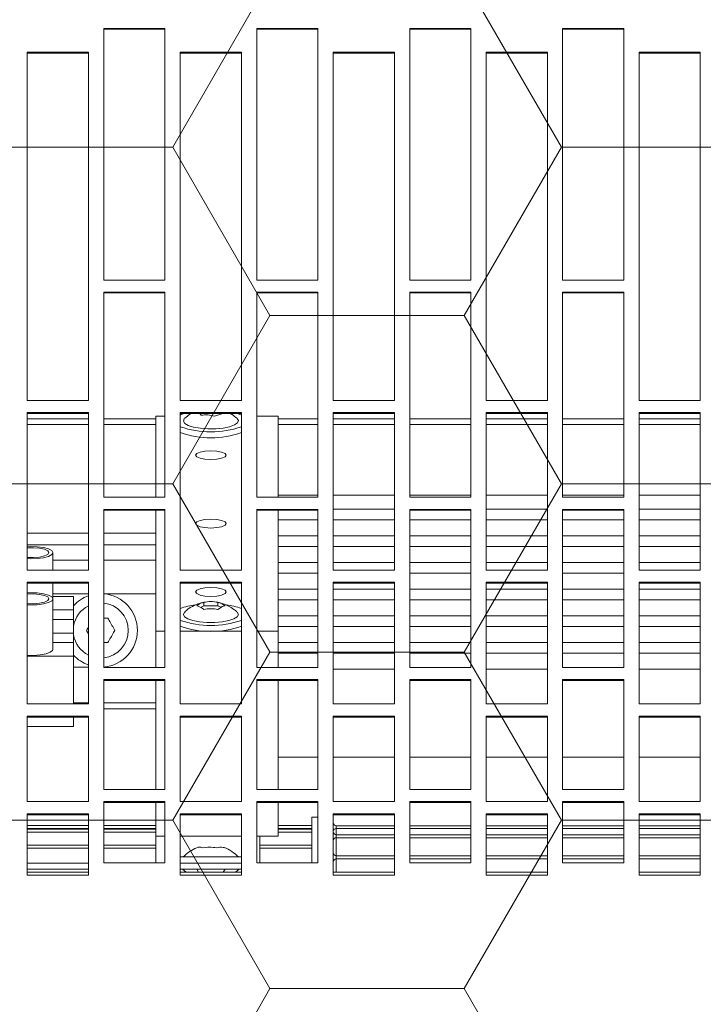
# Model space of a CAD drawing. Header units: millimetres. Extents: x 7483 to 13091, y 8111 to 13871.
# Tile 236 of 256: x 10557 to 10569, y 9269 to 9285. Entities that reach past the tile are written whole.
import ezdxf

# ---------------------------------------------------------------- set-up
doc = ezdxf.new("R2010")
doc.units = ezdxf.units.MM
doc.layers.add('_A_WYCIERACZKA', color=7, linetype='Continuous', lineweight=5, true_color=0xa5a5a5)
doc.layers.add('wymiary', color=7, linetype='Continuous', lineweight=5, true_color=0xb2b2b2)
doc.layers.add('_A_ŚLUSARKA WYPEŁNIENIE', color=7, linetype='Continuous', true_color=0x4c4a44)

# ---------------------------------------------------------------- blocks, each defined once
blk = doc.blocks.new('fgdgdgdfg')
at = {"layer": '_A_ŚLUSARKA WYPEŁNIENIE', "lineweight": 9}
h = blk.add_hatch(dxfattribs=at)
h.set_pattern_fill('HONEY', color=0, angle=180)
h.set_pattern_definition([(180, (56132.2607, -3400.6895), (-4.7625, 2.74963064), [3.175, -6.35]), (60, (56132.2607, -3400.6895), (4.76249999, 2.74963066), [3.175, -6.35]), (120, (56132.2607, -3400.6895), (-1e-08, 5.49926131), [-6.35, 3.175])])
h.paths.add_polyline_path([(5818.229, 11642.933), (5818.229, 11484.933), (6001.229, 11484.933), (6001.229, 11642.933)])
blk = doc.blocks.new('A$C68926FC6')
at = {"color": 7, "linetype": 'Continuous'}
for p, q in [((-373.01, -214.02), (-383.01, -214.02)), ((-383.01, -214.02), (-383.01, -224.03)), ((-373.01, -214.5), (-383.01, -214.5)), ((-373.01, -224.03), (-373.01, -214.02)), ((-348.01, -214.02), (-358.01, -214.02)), ((-358.01, -214.02), (-358.01, -224.03)), ((-348.01, -214.5), (-358.01, -214.5)), ((-348.01, -224.03), (-348.01, -214.02)), ((-323.01, -214.02), (-333.01, -214.02)), ((-333.01, -214.02), (-333.01, -224.03)), ((-323.01, -214.5), (-333.01, -214.5)), ((-323.01, -224.03), (-323.01, -214.02)), ((-298.01, -214.02), (-308.01, -214.02)), ((-308.01, -214.02), (-308.01, -224.03)), ((-298.01, -214.5), (-308.01, -214.5)), ((-308.01, -215), (-298.01, -215)), ((-307.05, -214.5), (-307.63, -215)), ((-305.03, -214.5), (-305.32, -215)), ((-300.99, -214.5), (-300.7, -215)), ((-298.39, -215), (-298.96, -214.5)), ((-298.01, -224.03), (-298.01, -214.02)), ((-273.01, -214.02), (-283.01, -214.02)), ((-283.01, -214.02), (-283.01, -224.03)), ((-273.01, -214.5), (-283.01, -214.5)), ((-283.01, -215), (-273.01, -215)), ((-273.01, -224.03), (-273.01, -214.02)), ((-370.51, -216.03), (-370.51, -226.03)), ((-360.51, -216.03), (-370.51, -216.03)), ((-360.51, -226.03), (-360.51, -216.03)), ((-345.51, -216.03), (-345.51, -226.03)), ((-335.51, -216.03), (-345.51, -216.03)), ((-335.51, -226.03), (-335.51, -216.03)), ((-320.51, -216.03), (-320.51, -226.03)), ((-310.51, -216.03), (-320.51, -216.03)), ((-319.51, -223.5), (-319.51, -216.03)), ((-311.01, -220.41), (-311.01, -216.06)), ((-310.51, -226.03), (-310.51, -216.03)), ((-308.01, -216), (-298.01, -216)), ((-305.3, -217), (-308.01, -217)), ((-298.01, -217), (-305.3, -217)), ((-295.51, -216.03), (-295.51, -226.03)), ((-285.51, -216.03), (-295.51, -216.03)), ((-294.01, -220.41), (-294.01, -216.06)), ((-285.51, -226.03), (-285.51, -216.03)), ((-283.01, -216), (-273.01, -216)), ((-383.01, -217.17), (-373.01, -217.17)), ((-370.51, -217.17), (-360.51, -217.17)), ((-358.01, -217.17), (-348.01, -217.17)), ((-345.51, -217.17), (-335.51, -217.17)), ((-333.01, -217.17), (-323.51, -217.17)), ((-305.3, -218.48), (-305.03, -218.55)), ((-319.51, -218.94), (-311.01, -218.94)), ((-294.01, -218.94), (-285.51, -218.94)), ((-283.01, -218.94), (-273.01, -218.94)), ((-383.01, -220.62), (-373.01, -220.62)), ((-370.51, -220.62), (-360.51, -220.62)), ((-358.01, -220.62), (-348.01, -220.62)), ((-345.51, -220.62), (-335.51, -220.62)), ((-333.01, -220.62), (-323.51, -220.62)), ((-319.51, -221.52), (-314.01, -221.52)), ((-310.51, -220.41), (-314.01, -220.41)), ((-314.01, -225.88), (-314.01, -220.41)), ((-298.01, -220.41), (-308.01, -220.41)), ((-294.01, -220.41), (-295.51, -220.41)), ((-294.01, -225.88), (-294.01, -220.41)), ((-294.01, -221.52), (-285.51, -221.52)), ((-283.01, -221.52), (-273.01, -221.52)), ((-383.01, -222.1), (-373.01, -222.1)), ((-370.51, -222.1), (-360.51, -222.1)), ((-358.01, -222.1), (-348.01, -222.1)), ((-345.51, -222.1), (-335.51, -222.1)), ((-333.01, -222.1), (-323.51, -222.1)), ((-320.51, -223.5), (-319.51, -223.5)), ((-319.51, -222.11), (-314.01, -222.11)), ((-294.01, -222.11), (-285.51, -222.11)), ((-283.01, -222.11), (-273.01, -222.11)), ((-383.01, -223.88), (-373.01, -223.88)), ((-383.01, -224.03), (-373.01, -224.03)), ((-358.01, -223.88), (-348.01, -223.88)), ((-358.01, -224.03), (-348.01, -224.03)), ((-333.01, -223.88), (-323.01, -223.88)), ((-333.01, -224.03), (-323.01, -224.03)), ((-308.01, -223.88), (-298.01, -223.88)), ((-308.01, -224.03), (-298.01, -224.03)), ((-283.01, -223.88), (-273.01, -223.88)), ((-283.01, -224.03), (-273.01, -224.03)), ((-373.01, -226.03), (-383.01, -226.03)), ((-383.01, -226.03), (-383.01, -240)), ((-373.01, -240), (-373.01, -226.03)), ((-370.51, -225.88), (-360.51, -225.88)), ((-370.51, -226.03), (-360.51, -226.03)), ((-348.01, -226.03), (-358.01, -226.03)), ((-358.01, -226.03), (-358.01, -240)), ((-348.01, -240), (-348.01, -226.03)), ((-345.51, -225.88), (-335.51, -225.88)), ((-345.51, -226.03), (-335.51, -226.03)), ((-323.01, -226.03), (-333.01, -226.03)), ((-333.01, -226.03), (-333.01, -240)), ((-323.01, -240), (-323.01, -226.03)), ((-320.51, -225.88), (-310.51, -225.88)), ((-320.51, -226.03), (-310.51, -226.03)), ((-298.01, -226.03), (-308.01, -226.03)), ((-308.01, -226.03), (-308.01, -240)), ((-298.01, -240), (-298.01, -226.03)), ((-295.51, -225.88), (-285.51, -225.88)), ((-295.51, -226.03), (-285.51, -226.03)), ((-273.01, -226.03), (-283.01, -226.03)), ((-283.01, -226.03), (-283.01, -240)), ((-273.01, -240), (-273.01, -226.03)), ((-370.51, -228.03), (-370.51, -245.97)), ((-360.51, -228.03), (-370.51, -228.03)), ((-360.51, -245.97), (-360.51, -228.03)), ((-345.51, -228.03), (-345.51, -245.97)), ((-335.51, -228.03), (-345.51, -228.03)), ((-335.51, -245.97), (-335.51, -228.03)), ((-320.51, -228.03), (-320.51, -245.97)), ((-310.51, -228.03), (-320.51, -228.03)), ((-314.01, -245.82), (-314.01, -228.03)), ((-310.51, -245.97), (-310.51, -228.03)), ((-295.51, -228.03), (-295.51, -245.97)), ((-285.51, -228.03), (-295.51, -228.03)), ((-294.01, -245.82), (-294.01, -228.03)), ((-285.51, -245.97), (-285.51, -228.03)), ((-373.01, -233.31), (-383.01, -233.31)), ((-360.51, -233.31), (-370.51, -233.31)), ((-348.01, -233.31), (-358.01, -233.31)), ((-335.51, -233.31), (-345.51, -233.31)), ((-323.01, -233.31), (-333.01, -233.31)), ((-314.01, -233.31), (-320.51, -233.31)), ((-280.56, -238.31), (-273.01, -238.31)), ((-280.56, -239.85), (-280.56, -238.31)), ((-383.01, -239.85), (-373.01, -239.85)), ((-383.01, -240), (-373.01, -240)), ((-358.01, -239.85), (-348.01, -239.85)), ((-358.01, -240), (-348.01, -240)), ((-333.01, -239.85), (-323.01, -239.85)), ((-333.01, -240), (-323.01, -240)), ((-308.01, -239.85), (-298.01, -239.85)), ((-308.01, -240), (-298.01, -240)), ((-285.51, -241.21), (-294.01, -241.21)), ((-283.01, -239.85), (-273.01, -239.85)), ((-283.01, -240), (-273.01, -240)), ((-373.01, -241.99), (-383.01, -241.99)), ((-383.01, -241.99), (-383.01, -261.87)), ((-373.01, -261.87), (-373.01, -241.99)), ((-348.01, -241.99), (-358.01, -241.99)), ((-358.01, -241.99), (-358.01, -261.87)), ((-348.01, -261.87), (-348.01, -241.99)), ((-323.01, -241.99), (-333.01, -241.99)), ((-333.01, -241.99), (-333.01, -261.87)), ((-323.01, -261.87), (-323.01, -241.99)), ((-298.01, -241.99), (-308.01, -241.99)), ((-308.01, -241.99), (-308.01, -261.87)), ((-298.01, -261.87), (-298.01, -241.99)), ((-285.51, -242.17), (-294.01, -242.17)), ((-273.01, -241.99), (-283.01, -241.99)), ((-283.01, -241.99), (-283.01, -261.87)), ((-280.56, -242.17), (-283.01, -242.17)), ((-280.56, -249.79), (-280.56, -241.99)), ((-273.01, -261.87), (-273.01, -241.99)), ((-370.51, -245.82), (-360.51, -245.82)), ((-370.51, -245.97), (-360.51, -245.97)), ((-345.51, -245.82), (-335.51, -245.82)), ((-345.51, -245.97), (-335.51, -245.97)), ((-320.51, -245.82), (-310.51, -245.82)), ((-320.51, -245.97), (-310.51, -245.97)), ((-295.51, -245.82), (-285.51, -245.82)), ((-295.51, -245.97), (-285.51, -245.97)), ((-373.01, -247.67), (-383.01, -247.67)), ((-348.01, -247.67), (-358.01, -247.67)), ((-323.01, -247.67), (-333.01, -247.67)), ((-370.51, -247.96), (-370.51, -273.77)), ((-360.51, -247.96), (-370.51, -247.96)), ((-360.51, -273.77), (-360.51, -247.96)), ((-345.51, -247.96), (-345.51, -273.77)), ((-335.51, -247.96), (-345.51, -247.96)), ((-335.51, -273.77), (-335.51, -247.96)), ((-320.51, -247.96), (-320.51, -273.77)), ((-310.51, -247.96), (-320.51, -247.96)), ((-314.01, -253.9), (-314.01, -247.96)), ((-310.51, -273.77), (-310.51, -247.96)), ((-295.51, -247.96), (-295.51, -273.77)), ((-285.51, -247.96), (-295.51, -247.96)), ((-294.01, -253.9), (-294.01, -247.96)), ((-285.51, -273.77), (-285.51, -247.96)), ((-283.01, -247.98), (-280.56, -247.98)), ((-373.01, -250.28), (-383.01, -250.28)), ((-360.51, -250.28), (-370.51, -250.28)), ((-348.01, -250.28), (-358.01, -250.28)), ((-335.51, -250.28), (-345.51, -250.28)), ((-323.01, -250.28), (-333.01, -250.28)), ((-314.01, -250.28), (-320.51, -250.28)), ((-280.56, -252), (-280.56, -249.79)), ((-280.56, -249.79), (-273.01, -249.79)), ((-277.19, -250.9), (-277.19, -259.16)), ((-383.01, -252.02), (-373.01, -252.02)), ((-370.51, -252.02), (-360.51, -252.02)), ((-358.01, -252.02), (-348.01, -252.02)), ((-345.51, -252.02), (-335.51, -252.02)), ((-333.01, -252.02), (-323.01, -252.02)), ((-320.51, -252.02), (-314.01, -252.02)), ((-285.5, -252), (-286.16, -252)), ((-280.56, -252), (-277.19, -252)), ((-280.56, -253.57), (-280.56, -252)), ((-310.51, -253.9), (-314.01, -253.9)), ((-314.01, -253.9), (-314.01, -273.62)), ((-298.01, -253.9), (-308.01, -253.9)), ((-294.01, -253.9), (-295.51, -253.9)), ((-294.01, -273.62), (-294.01, -253.9)), ((-282.7, -254), (-283.03, -253.42)), ((-280.56, -255.78), (-280.56, -253.57)), ((-280.56, -253.57), (-277.19, -253.57)), ((-373.01, -254.63), (-383.01, -254.63)), ((-360.51, -254.63), (-370.51, -254.63)), ((-348.01, -254.63), (-358.01, -254.63)), ((-335.51, -254.63), (-345.51, -254.63)), ((-323.01, -254.63), (-333.01, -254.63)), ((-314.01, -254.63), (-320.51, -254.63)), ((-383.01, -256.37), (-373.01, -256.37)), ((-370.51, -256.37), (-360.51, -256.37)), ((-358.01, -256.37), (-348.01, -256.37)), ((-345.51, -256.37), (-335.51, -256.37)), ((-333.01, -256.37), (-323.01, -256.37)), ((-320.51, -256.37), (-314.01, -256.37)), ((-286.16, -256), (-285.52, -256)), ((-280.56, -255.78), (-277.19, -255.78)), ((-280.56, -257.34), (-280.56, -255.78)), ((-280.56, -259.55), (-280.56, -257.34)), ((-280.56, -257.34), (-277.19, -257.34)), ((-304.73, -257.76), (-304.16, -258.04)), ((-304.16, -258.04), (-301.85, -258.04)), ((-304.16, -258.59), (-304.16, -258.04)), ((-301.85, -258.04), (-301.29, -257.76)), ((-301.85, -258.59), (-301.85, -258.04)), ((-373.01, -258.99), (-383.01, -258.99)), ((-360.51, -258.99), (-370.51, -258.99)), ((-348.01, -258.99), (-358.01, -258.99)), ((-335.51, -258.99), (-345.51, -258.99)), ((-323.01, -258.99), (-333.01, -258.99)), ((-314.01, -258.99), (-320.51, -258.99)), ((-294.01, -259.98), (-285.51, -259.98)), ((-294.01, -259.99), (-285.51, -259.99)), ((-283.01, -259.98), (-277.19, -259.98)), ((-283.01, -259.99), (-277.19, -259.99)), ((-280.56, -259.55), (-277.19, -259.55)), ((-277.19, -259.16), (-277.19, -261.73)), ((-383.01, -260.73), (-373.01, -260.73)), ((-383.01, -261.73), (-373.01, -261.73)), ((-383.01, -261.87), (-373.01, -261.87)), ((-370.51, -260.73), (-360.51, -260.73)), ((-358.01, -260.73), (-348.01, -260.73)), ((-358.01, -261.73), (-348.01, -261.73)), ((-358.01, -261.87), (-348.01, -261.87)), ((-345.51, -260.73), (-335.51, -260.73)), ((-333.01, -260.73), (-323.01, -260.73)), ((-333.01, -261.73), (-323.01, -261.73)), ((-333.01, -261.87), (-323.01, -261.87)), ((-320.51, -260.73), (-314.01, -260.73)), ((-308.01, -261.73), (-298.01, -261.73)), ((-308.01, -261.87), (-298.01, -261.87)), ((-283.01, -261.73), (-273.01, -261.73)), ((-283.01, -261.87), (-273.01, -261.87)), ((-360.51, -263.34), (-370.51, -263.34)), ((-335.51, -263.34), (-345.51, -263.34)), ((-314.01, -263.34), (-320.51, -263.34)), ((-373.01, -263.86), (-383.01, -263.86)), ((-383.01, -263.86), (-383.01, -289.58)), ((-383.01, -265.08), (-373.01, -265.08)), ((-373.01, -289.58), (-373.01, -263.86)), ((-370.51, -265.08), (-360.51, -265.08)), ((-348.01, -263.86), (-358.01, -263.86)), ((-358.01, -263.86), (-358.01, -289.58)), ((-358.01, -265.08), (-348.01, -265.08)), ((-348.01, -289.58), (-348.01, -263.86)), ((-345.51, -265.08), (-335.51, -265.08)), ((-323.01, -263.86), (-333.01, -263.86)), ((-333.01, -263.86), (-333.01, -289.58)), ((-333.01, -265.08), (-323.01, -265.08)), ((-323.01, -289.58), (-323.01, -263.86)), ((-320.51, -265.08), (-314.01, -265.08)), ((-298.01, -263.86), (-308.01, -263.86)), ((-308.01, -263.86), (-308.01, -289.58)), ((-298.01, -289.58), (-298.01, -263.86)), ((-273.01, -263.86), (-283.01, -263.86)), ((-283.01, -263.86), (-283.01, -289.58)), ((-277.19, -263.86), (-277.19, -266.71)), ((-273.01, -289.58), (-273.01, -263.86)), ((-373.01, -267.69), (-383.01, -267.69)), ((-360.51, -267.69), (-370.51, -267.69)), ((-348.01, -267.69), (-358.01, -267.69)), ((-335.51, -267.69), (-345.51, -267.69)), ((-323.01, -267.69), (-333.01, -267.69)), ((-314.01, -267.69), (-320.51, -267.69)), ((-294.01, -268), (-285.51, -268)), ((-283.01, -268), (-273.01, -268)), ((-383.01, -269.43), (-373.01, -269.43)), ((-370.51, -269.43), (-360.51, -269.43)), ((-358.01, -269.43), (-348.01, -269.43)), ((-345.51, -269.43), (-335.51, -269.43)), ((-333.01, -269.43), (-323.01, -269.43)), ((-320.51, -269.43), (-314.01, -269.43)), ((-373.01, -272.04), (-383.01, -272.04)), ((-360.51, -272.04), (-370.51, -272.04)), ((-348.01, -272.04), (-358.01, -272.04)), ((-335.51, -272.04), (-345.51, -272.04)), ((-323.01, -272.04), (-333.01, -272.04)), ((-314.01, -272.04), (-320.51, -272.04)), ((-383.01, -273.79), (-373.01, -273.79)), ((-370.51, -273.62), (-360.51, -273.62)), ((-370.51, -273.77), (-360.51, -273.77)), ((-358.01, -273.79), (-348.01, -273.79)), ((-345.51, -273.62), (-335.51, -273.62)), ((-345.51, -273.77), (-335.51, -273.77)), ((-333.01, -273.79), (-323.01, -273.79)), ((-320.51, -273.62), (-310.51, -273.62)), ((-320.51, -273.77), (-310.51, -273.77)), ((-295.51, -273.62), (-285.51, -273.62)), ((-295.51, -273.77), (-285.51, -273.77)), ((-373.01, -276.11), (-383.01, -276.11)), ((-370.51, -275.75), (-370.51, -309.28)), ((-360.51, -275.75), (-370.51, -275.75)), ((-360.51, -276.11), (-370.51, -276.11)), ((-360.51, -309.28), (-360.51, -275.75)), ((-348.01, -276.11), (-358.01, -276.11)), ((-345.51, -275.75), (-345.51, -309.28)), ((-335.51, -275.75), (-345.51, -275.75)), ((-335.51, -276.11), (-345.51, -276.11)), ((-335.51, -309.28), (-335.51, -275.75)), ((-323.01, -276.11), (-333.01, -276.11)), ((-320.51, -275.75), (-320.51, -309.28)), ((-310.51, -275.75), (-320.51, -275.75)), ((-314.01, -276.11), (-320.51, -276.11)), ((-314.01, -275.75), (-314.01, -289.01)), ((-310.51, -309.28), (-310.51, -275.75)), ((-295.51, -275.75), (-295.51, -309.28)), ((-285.51, -275.75), (-295.51, -275.75)), ((-294.01, -289.01), (-294.01, -275.75)), ((-285.51, -309.28), (-285.51, -275.75)), ((-383.01, -289.43), (-373.01, -289.43)), ((-358.01, -289.43), (-348.01, -289.43)), ((-333.01, -289.43), (-323.01, -289.43)), ((-314.01, -289.01), (-310.51, -289.01)), ((-308.01, -289.43), (-298.01, -289.43)), ((-303.63, -289), (-304.78, -289.4)), ((-295.51, -289.01), (-294.01, -289.01)), ((-283.01, -289.43), (-273.01, -289.43)), ((-383.01, -289.58), (-373.01, -289.58)), ((-358.01, -289.58), (-348.01, -289.58)), ((-333.01, -289.58), (-323.01, -289.58)), ((-308.01, -289.58), (-298.01, -289.58)), ((-283.01, -289.58), (-273.01, -289.58)), ((-383.01, -291.55), (-383.01, -348.45)), ((-373.01, -291.55), (-383.01, -291.55)), ((-373.01, -348.45), (-373.01, -291.55)), ((-358.01, -291.55), (-358.01, -348.45)), ((-348.01, -291.55), (-358.01, -291.55)), ((-348.01, -348.45), (-348.01, -291.55)), ((-333.01, -291.55), (-333.01, -348.45)), ((-323.01, -291.55), (-333.01, -291.55)), ((-323.01, -348.45), (-323.01, -291.55)), ((-308.01, -291.55), (-308.01, -348.45)), ((-298.01, -291.55), (-308.01, -291.55)), ((-298.01, -348.45), (-298.01, -291.55)), ((-283.01, -291.55), (-283.01, -348.45)), ((-273.01, -291.55), (-283.01, -291.55)), ((-273.01, -348.45), (-273.01, -291.55)), ((-370.51, -309.13), (-360.51, -309.13)), ((-370.51, -309.28), (-360.51, -309.28)), ((-345.51, -309.13), (-335.51, -309.13)), ((-345.51, -309.28), (-335.51, -309.28)), ((-320.51, -309.13), (-310.51, -309.13)), ((-320.51, -309.28), (-310.51, -309.28)), ((-295.51, -309.13), (-285.51, -309.13)), ((-295.51, -309.28), (-285.51, -309.28)), ((-370.51, -311.24), (-370.51, -352.35)), ((-360.51, -311.24), (-370.51, -311.24)), ((-360.51, -352.35), (-360.51, -311.24)), ((-345.51, -311.24), (-345.51, -352.35)), ((-335.51, -311.24), (-345.51, -311.24)), ((-335.51, -352.35), (-335.51, -311.24)), ((-320.51, -311.24), (-320.51, -352.35)), ((-310.51, -311.24), (-320.51, -311.24)), ((-310.51, -352.35), (-310.51, -311.24)), ((-295.51, -311.24), (-295.51, -352.35)), ((-285.51, -311.24), (-295.51, -311.24)), ((-285.51, -352.35), (-285.51, -311.24)), ((-383.01, -348.3), (-373.01, -348.3)), ((-383.01, -348.45), (-373.01, -348.45)), ((-358.01, -348.3), (-348.01, -348.3)), ((-358.01, -348.45), (-348.01, -348.45)), ((-333.01, -348.3), (-323.01, -348.3)), ((-333.01, -348.45), (-323.01, -348.45)), ((-308.01, -348.3), (-298.01, -348.3)), ((-308.01, -348.45), (-298.01, -348.45)), ((-283.01, -348.3), (-273.01, -348.3)), ((-283.01, -348.45), (-273.01, -348.45)), ((-370.51, -352.2), (-360.51, -352.2)), ((-345.51, -352.2), (-335.51, -352.2)), ((-320.51, -352.2), (-310.51, -352.2)), ((-295.51, -352.2), (-285.51, -352.2)), ((-370.51, -352.35), (-360.51, -352.35)), ((-345.51, -352.35), (-335.51, -352.35)), ((-320.51, -352.35), (-310.51, -352.35)), ((-295.51, -352.35), (-285.51, -352.35))]:
    blk.add_line(p, q, dxfattribs=at)
at = {"color": 8, "linetype": 'Continuous'}
for p, q in [((-323.51, -216.67), (-323.51, -214.5)), ((-383.01, -216.67), (-373.01, -216.67)), ((-370.51, -216.67), (-360.51, -216.67)), ((-358.01, -216.67), (-348.01, -216.67)), ((-345.51, -216.67), (-335.51, -216.67)), ((-333.01, -216.67), (-323.51, -216.67)), ((-323.51, -217.17), (-323.51, -216.67)), ((-323.51, -220.13), (-323.51, -217.17)), ((-319.51, -218.45), (-311.01, -218.45)), ((-294.01, -218.45), (-285.51, -218.45)), ((-283.01, -218.45), (-273.01, -218.45)), ((-383.01, -220.13), (-373.01, -220.13)), ((-370.51, -220.13), (-360.51, -220.13)), ((-358.01, -220.13), (-348.01, -220.13)), ((-345.51, -220.13), (-335.51, -220.13)), ((-333.01, -220.13), (-323.51, -220.13)), ((-323.51, -220.62), (-323.51, -220.13)), ((-383.01, -221.63), (-373.01, -221.63)), ((-370.51, -221.63), (-360.51, -221.63)), ((-358.01, -221.63), (-348.01, -221.63)), ((-345.51, -221.63), (-335.51, -221.63)), ((-333.01, -221.63), (-323.51, -221.63)), ((-323.51, -221.63), (-323.51, -220.62)), ((-323.51, -222.1), (-323.51, -221.63)), ((-319.51, -221.05), (-314.01, -221.05)), ((-319.51, -221.65), (-314.01, -221.65)), ((-294.01, -221.05), (-285.51, -221.05)), ((-294.01, -221.65), (-285.51, -221.65)), ((-283.01, -221.05), (-273.01, -221.05)), ((-283.01, -221.65), (-273.01, -221.65)), ((-294.01, -259.98), (-285.52, -259.98)), ((-283.01, -259.98), (-277.19, -259.98)), ((-294.01, -265.5), (-285.51, -265.5)), ((-283.01, -265.5), (-277.19, -265.5)), ((-294.01, -269.91), (-285.51, -269.91)), ((-283.01, -269.91), (-273.01, -269.91)), ((-383.01, -287.65), (-373.01, -287.65)), ((-370.51, -287.65), (-360.51, -287.65)), ((-358.01, -287.65), (-348.01, -287.65)), ((-345.51, -287.65), (-335.51, -287.65)), ((-333.01, -287.65), (-323.01, -287.65)), ((-320.51, -287.65), (-314.01, -287.65)), ((-294.01, -287.65), (-285.51, -287.65)), ((-283.01, -287.65), (-273.01, -287.65)), ((-383.01, -288.59), (-373.01, -288.59)), ((-370.51, -288.59), (-360.51, -288.59)), ((-358.01, -288.59), (-348.01, -288.59)), ((-345.51, -288.59), (-335.51, -288.59)), ((-333.01, -288.59), (-323.01, -288.59)), ((-320.51, -288.59), (-314.01, -288.59)), ((-294.01, -288.59), (-285.51, -288.59)), ((-283.01, -288.59), (-273.01, -288.59))]:
    blk.add_line(p, q, dxfattribs=at)
at = {"color": 7, "linetype": 'Continuous'}
for points in [[(-273.01, -249.93), (-274.04, -249.91), (-275.13, -249.99), (-276.08, -250.17), (-276.77, -250.42), (-277.14, -250.73), (-277.19, -250.9)], [(-298.72, -256.99), (-298.69, -256.97), (-298.51, -256.6), (-298.69, -256.23), (-299.22, -255.89), (-300.06, -255.61), (-301.14, -255.41), (-302.37, -255.31), (-303.65, -255.31), (-304.88, -255.41), (-305.95, -255.61), (-306.79, -255.89), (-307.32, -256.23), (-307.51, -256.6), (-307.51, -256.6)], [(-307.51, -256.6), (-307.32, -256.97), (-307.29, -257)], [(-273.01, -258.19), (-273.47, -258.17), (-274.6, -258.2), (-275.63, -258.33), (-276.46, -258.55), (-277, -258.84), (-277.19, -259.16)], [(-273.01, -258.38), (-274.01, -258.36), (-275, -258.44), (-275.82, -258.62), (-276.36, -258.87), (-276.55, -259.16)], [(-300.51, -260.29), (-300.7, -260.01), (-301.24, -259.77), (-302.05, -259.62), (-303.01, -259.56), (-303.96, -259.62), (-304.77, -259.77), (-305.32, -260.01), (-305.51, -260.29), (-305.32, -260.56), (-304.77, -260.8), (-303.96, -260.96), (-303.01, -261.01), (-302.05, -260.96), (-301.24, -260.8), (-300.7, -260.56), (-300.51, -260.29)], [(-277.19, -259.16), (-277, -259.49), (-276.46, -259.77), (-275.63, -260), (-274.6, -260.13), (-273.47, -260.15), (-273.01, -260.13)], [(-276.55, -259.16), (-276.36, -259.46), (-275.82, -259.71), (-275, -259.89), (-274.01, -259.97), (-273.01, -259.94)], [(-273.01, -265.74), (-273.47, -265.72), (-274.6, -265.74), (-275.63, -265.87), (-276.46, -266.1), (-277, -266.38), (-277.19, -266.71)], [(-277.19, -266.71), (-277, -267.03), (-276.46, -267.32), (-275.63, -267.54), (-274.6, -267.67), (-273.47, -267.7), (-273.01, -267.68)], [(-273.01, -265.93), (-274.01, -265.9), (-275, -265.98), (-275.82, -266.16), (-276.36, -266.41), (-276.55, -266.71)], [(-276.55, -266.71), (-276.36, -267), (-275.82, -267.25), (-275, -267.43), (-274.01, -267.51), (-273.01, -267.49)], [(-300.51, -271.46), (-300.7, -271.18), (-301.24, -270.94), (-302.05, -270.79), (-303.01, -270.73), (-303.96, -270.79), (-304.77, -270.94), (-305.32, -271.18), (-305.51, -271.46), (-305.32, -271.74), (-304.77, -271.97), (-303.96, -272.13), (-303.01, -272.18), (-302.05, -272.13), (-301.24, -271.97), (-300.7, -271.74), (-300.51, -271.46)], [(-300.51, -282.63), (-300.7, -282.35), (-301.24, -282.12), (-302.05, -281.96), (-303.01, -281.9), (-303.96, -281.96), (-304.77, -282.12), (-305.32, -282.35), (-305.51, -282.63), (-305.32, -282.91), (-304.77, -283.14), (-303.96, -283.3), (-303.01, -283.36), (-302.05, -283.3), (-301.24, -283.14), (-300.7, -282.91), (-300.51, -282.63)], [(-307.37, -287.91), (-307.5, -288.28), (-307.29, -288.63)], [(-298.72, -288.63), (-298.64, -288.55), (-298.51, -288.18), (-298.74, -287.82), (-299.31, -287.48), (-300.19, -287.21), (-301.29, -287.02), (-302.53, -286.93), (-303.81, -286.95), (-305.03, -287.06), (-306.08, -287.28), (-306.88, -287.57), (-307.37, -287.91), (-307.37, -287.91)], [(-308.01, -289.19), (-307.37, -289.43), (-307.34, -289.43)], [(-298.67, -289.43), (-298.14, -289.25), (-298.01, -289.19)]]:
    blk.add_lwpolyline(points, dxfattribs=at)
for centre, radius, start, end in [((-323.5, -216.18), 0.496, 269.5696, 359.5573), ((-302.68, -212.2), 6.81, 224.8374, 248.4843), ((-303.33, -212.2), 6.81, 292.5136, 315.1626), ((-323.51, -217.67), 0.5, 0, 90), ((-323.49, -219.65), 0.486, 268.3294, 358.2171), ((-323.51, -221.12), 0.5, 0, 90), ((-323.48, -221.16), 0.471, 266.3305, 355.7797), ((-323.51, -222.6), 0.5, 0, 90), ((-285.01, -254), 6, 94.7802, 180), ((-285.01, -254), 6, 42.226, 70.5288), ((-285.01, -254), 4.5, 96.3794, 180), ((-285.01, -254), 4.5, 9.1291, 63.6122), ((-303.01, -269.12), 15.28, 70.9038, 109.0962), ((-285.01, -254), 6, 180, 265.0606), ((-285.01, -254), 4.5, 180, 263.6206), ((-303.01, -270.08), 15.28, 70.9036, 109.0964), ((-285.01, -254), 4.5, 296.3878, 350.8709), ((-304.42, -248.46), 9.79, 248.5031, 263.626), ((-301.59, -248.47), 9.77, 276.3606, 291.5103), ((-285.01, -254), 6, 289.4712, 317.774), ((-303.01, -300.75), 15.28, 70.9043, 109.0957), ((-303.01, -301.71), 15.28, 70.904, 109.096)]:
    blk.add_arc(centre, radius, start, end, dxfattribs=at)
for points, knots in [([(-303.89, -218.48), (-304.27, -218.55), (-304.75, -218.65), (-305.21, -218.5), (-305.3, -218.48)], [0, 0, 0, 0, 0.813202, 1, 1, 1, 1]), ([(-301.6, -218.48), (-302.22, -218.55), (-302.99, -218.65), (-303.75, -218.5), (-303.89, -218.48)], [0, 0, 0, 0, 0.81321, 1, 1, 1, 1]), ([(-300.72, -218.48), (-300.86, -218.54), (-301.16, -218.66), (-301.45, -218.54), (-301.6, -218.48)], [0, 0, 0, 0, 0.499998, 1, 1, 1, 1]), ([(-286.16, -252), (-286.48, -252.55), (-286.86, -253.22), (-287.24, -253.88), (-287.32, -254)], [0, 0, 0, 0, 0.813211, 1, 1, 1, 1]), ([(-287.32, -254), (-287, -254.55), (-286.61, -255.22), (-286.23, -255.88), (-286.16, -256)], [0, 0, 0, 0, 0.813211, 1, 1, 1, 1]), ([(-283, -254.53), (-282.97, -254.47), (-282.87, -254.3), (-282.77, -254.12), (-282.7, -254)], [0, 0, 0, 0, 0.296773, 1, 1, 1, 1]), ([(-307.25, -257.01), (-307.09, -257.16), (-306.68, -257.54), (-305.92, -257.99), (-305.11, -258.36), (-304.57, -258.5), (-304.35, -258.55)], [0, 0, 0, 0, 0.194926, 0.504138, 0.79169, 1, 1, 1, 1]), ([(-301.65, -258.54), (-301.48, -258.5), (-300.91, -258.38), (-300.01, -257.95), (-299.2, -257.46), (-298.84, -257.08), (-298.75, -256.99)], [0, 0, 0, 0, 0.1530244, 0.5276846, 0.8841755, 1, 1, 1, 1]), ([(-304.16, -257.43), (-304.48, -257.67), (-304.86, -257.95), (-305.24, -258), (-305.32, -258.01)], [0, 0, 0, 0, 0.8132141, 1, 1, 1, 1]), ([(-305.32, -258.01), (-305, -258.25), (-304.61, -258.53), (-304.23, -258.58), (-304.16, -258.59)], [0, 0, 0, 0, 0.813213, 1, 1, 1, 1]), ([(-301.85, -257.43), (-302.24, -257.49), (-303.01, -257.61), (-303.78, -257.49), (-304.16, -257.43)], [0, 0, 0, 0, 0.499994, 1, 1, 1, 1]), ([(-304.16, -258.59), (-303.78, -258.65), (-303.01, -258.77), (-302.24, -258.65), (-301.85, -258.59)], [0, 0, 0, 0, 0.500006, 1, 1, 1, 1]), ([(-300.7, -258.01), (-301.01, -257.93), (-301.4, -257.82), (-301.78, -257.49), (-301.85, -257.43)], [0, 0, 0, 0, 0.81321, 1, 1, 1, 1]), ([(-301.85, -258.59), (-301.54, -258.51), (-301.15, -258.4), (-300.77, -258.07), (-300.7, -258.01)], [0, 0, 0, 0, 0.813211, 1, 1, 1, 1]), ([(-307.24, -288.66), (-307, -288.87), (-306.67, -289.17), (-306.29, -289.37), (-306.18, -289.43)], [0, 0, 0, 0, 0.715299, 1, 1, 1, 1]), ([(-301.4, -289.16), (-301.77, -289.19), (-302.52, -289.25), (-303.26, -289.08), (-303.63, -289)], [0, 0, 0, 0, 0.500001, 1, 1, 1, 1]), ([(-301.23, -289.39), (-301.25, -289.38), (-301.3, -289.34), (-301.36, -289.24), (-301.4, -289.16)], [0, 0, 0, 0, 0.289903, 1, 1, 1, 1]), ([(-299.84, -289.43), (-299.76, -289.39), (-299.36, -289.19), (-299.03, -288.9), (-298.77, -288.66)], [0, 0, 0, 0, 0.208794, 1, 1, 1, 1])]:
    blk.add_open_spline(points, degree=3, knots=knots, dxfattribs=at)
blk = doc.blocks.new('c.o. ściany_2024-09-18')
at = {"xscale": 0.1, "yscale": 0.1, "zscale": 0.1, "rotation": 180}
blk.add_blockref('A$C68926FC6', (1795.934, -2201.348), dxfattribs=at)

msp = doc.modelspace()

# ---------------------------------------------------------------- block references
at = {"layer": '_A_WYCIERACZKA'}
msp.add_blockref('fgdgdgdfg', (4617.37, -2349.0217), dxfattribs=at)
at = {"layer": 'wymiary'}
msp.add_blockref('c.o. ściany_2024-09-18', (8734.2884, 11451.4122), dxfattribs=at)

doc.saveas('drawing.dxf')
